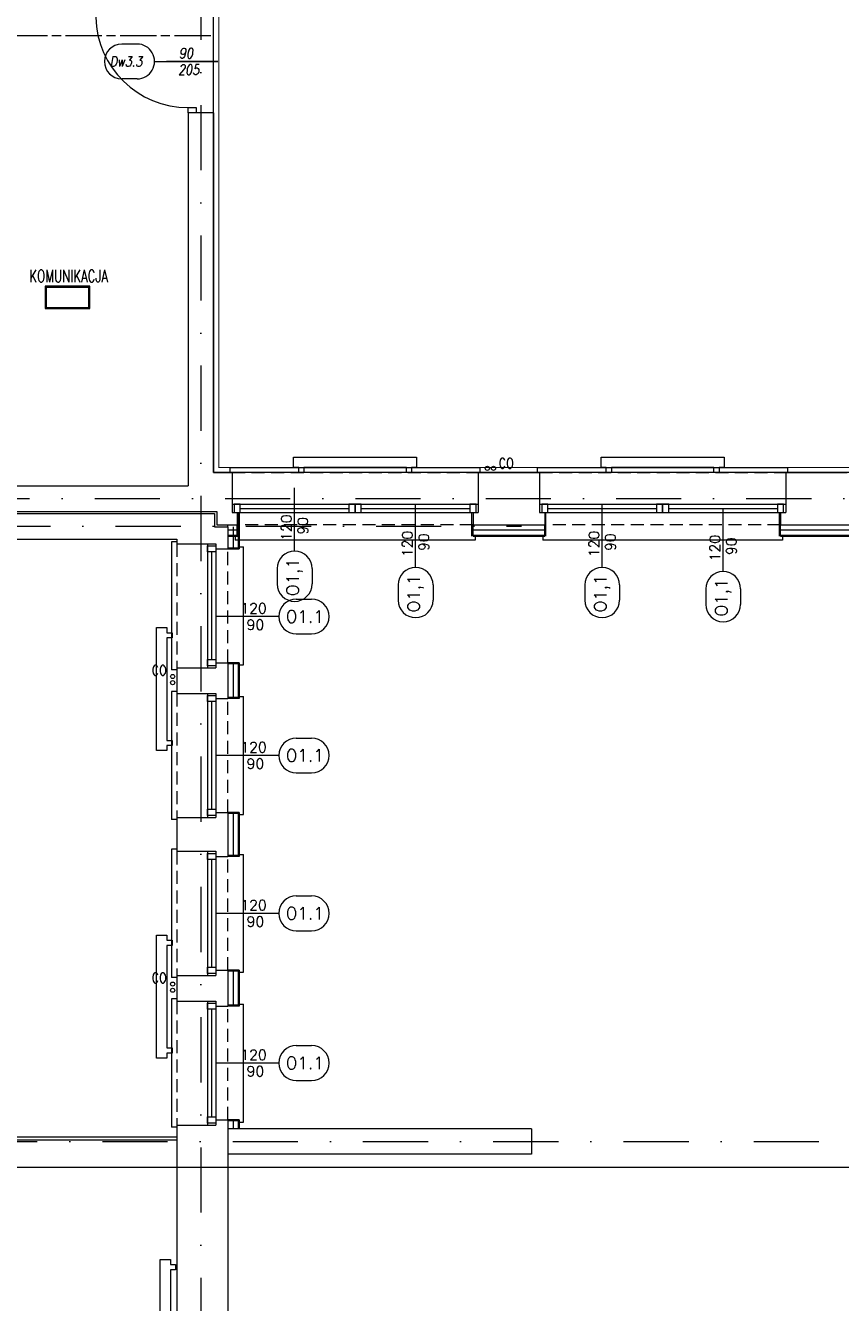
# Model space of a CAD drawing. Header units: millimetres. Extents: x -82287 to 177822, y -399756 to 0.
# Tile 184 of 228: x 53083 to 53877, y -196331 to -195086. Entities that reach past the tile are written whole.
import ezdxf
from ezdxf.enums import TextEntityAlignment as Align

# ---------------------------------------------------------------- set-up
doc = ezdxf.new("R2010")
doc.units = ezdxf.units.MM
doc.header["$MEASUREMENT"] = 0
for name, pattern in [('SUŁOSZOWA - PB 21 03$0$2_3', [1, 0.5, -0.5]), ('SUŁOSZOWA - PB 21 03$0$CHAIN', [0.3543, 0.2362, -0.0295, 0.0591, -0.0295]), ('SUŁOSZOWA - PB 21 03$0$DASHDOT', [25.4, 12.7, -6.35, 0, -6.35]), ('SUŁOSZOWA - PB 21 03$0$HIDDEN', [9.525, 6.35, -3.175])]:
    doc.linetypes.add(name, pattern=pattern)
doc.layers.get('DEFPOINTS').update_dxf_attribs({"lineweight": 50})
doc.layers.add('FL_XREF', color=252, linetype='Continuous')
for name, color, linetype, lineweight in [('SUŁOSZOWA - PB 21 03$0$!! 0_ Istn-okna', 251, 'Continuous', 0), ('SUŁOSZOWA - PB 21 03$0$!! 0_ Istn-sciany', 251, 'Continuous', 0), ('SUŁOSZOWA - PB 21 03$0$!! 0_ Istn-widok', 251, 'Continuous', 0), ('SUŁOSZOWA - PB 21 03$0$!! 0_Istn-armatura', 251, 'Continuous', 0), ('SUŁOSZOWA - PB 21 03$0$!! 0_Istn-cienka', 251, 'Continuous', 0), ('SUŁOSZOWA - PB 21 03$0$!! 0_Istn-drzwi', 251, 'Continuous', 0), ('SUŁOSZOWA - PB 21 03$0$!! 0_Istn-grzejniki', 251, 'Continuous', 0), ('SUŁOSZOWA - PB 21 03$0$!! 0_Opis_okna', 251, 'Continuous', 0), ('SUŁOSZOWA - PB 21 03$0$!! 0_Opis_pom', 251, 'Continuous', 0), ('SUŁOSZOWA - PB 21 03$0$!! 0_Osie', 251, 'SUŁOSZOWA - PB 21 03$0$DASHDOT', 0), ('SUŁOSZOWA - PB 21 03$0$!! 1  WYDZIELENIE PPOŻ', 251, 'Continuous', 0), ('SUŁOSZOWA - PB 21 03$0$!! 1_ tynk zewn  - nowy', 251, 'Continuous', 0), ('SUŁOSZOWA - PB 21 03$0$!! 1_droga ewakuacyjna', 251, 'SUŁOSZOWA - PB 21 03$0$CHAIN', 0), ('SUŁOSZOWA - PB 21 03$0$!! 1_OPIS POM NOWE', 251, 'Continuous', 0), ('SUŁOSZOWA - PB 21 03$0$!! 2_ remont Ocieplenie', 251, 'SUŁOSZOWA - PB 21 03$0$ZIGZAG', 0), ('SUŁOSZOWA - PB 21 03$0$!! 2_drzwi opis', 251, 'Continuous', 0), ('SUŁOSZOWA - PB 21 03$0$!! wentylacja', 251, 'Continuous', 0), ('SUŁOSZOWA - PB 21 03$0$0-osie-liniA', 251, 'SUŁOSZOWA - PB 21 03$0$DASHDOT', 0), ('SUŁOSZOWA - PB 21 03$0$Dimension (ISO)', 251, 'Continuous', 0)]:
    doc.layers.add(name, color=color, linetype=linetype, lineweight=lineweight)
doc.layers.add('SUŁOSZOWA - PB 21 03$0$!! 0_ramki', color=251, linetype='Continuous', lineweight=0, plot=False)
doc.styles.add('SUŁOSZOWA - PB 21 03$0$50', font='ROMANS.shx', dxfattribs={"width": 0.8, "oblique": 10, "height": 10})
doc.styles.add('SUŁOSZOWA - PB 21 03$0$ARCHETYP', font='romans.shx', dxfattribs={"height": 15})
doc.styles.add('SUŁOSZOWA - PB 21 03$0$ARIAL', font='tahoma.ttf')
doc.styles.add('SUŁOSZOWA - PB 21 03$0$Note Text (ISO)', font='tahoma.ttf')
doc.styles.add('SUŁOSZOWA - PB 21 03$0$TXT', font='simplex.shx')
doc.linetypes.add('SUŁOSZOWA - PB 21 03$0$ZIGZAG', pattern='A,0.00254,-5.08,[131,ltypeshp.shx,S=5.08,R=0,X=-5.08,Y=0],-10.16,[131,ltypeshp.shx,S=5.08,R=180,X=5.08,Y=0],-5.08', length=20.32254)
doc.dimstyles.new('SUŁOSZOWA - PB 21 03$0$Default (ISO)', dxfattribs={"dimscale": 5, "dimtxt": 5, "dimasz": 5, "dimexe": 3.175, "dimexo": 0, "dimgap": 0.762, "dimtad": 1, "dimdec": 0, "dimrnd": 1e-08, "dimzin": 0, "dimtxsty": 'SUŁOSZOWA - PB 21 03$0$Note Text (ISO)', "dimcen": 0.09, "dimdle": 10, "dimclrd": 256, "dimclre": 256, "dimclrt": 256, "dimazin": 0, "dimtfac": 0.70104, "dimtmove": 0, "dimatfit": 3, "dimfxl": 1, "dimtolj": 1, "dimtzin": 0, "dimlwd": -1, "dimlwe": -1, "dimarcsym": 0})

# ---------------------------------------------------------------- blocks, each defined once
blk = doc.blocks.new('SUŁOSZOWA - PB 21 03$0$BLOK OSI')
at = {"layer": 'SUŁOSZOWA - PB 21 03$0$0-osie-liniA', "ltscale": 5}
for points in [[(53191.2, -193626.9), (53191.2, -199860.8)], [(48639.3, -195663.1), (55424.3, -195663.1)], [(51837.1, -195690.1), (53504.1, -195690.1)], [(51570, -196290.1), (53810.6, -196290.1)]]:
    blk.add_lwpolyline(points, dxfattribs=at)
blk = doc.blocks.new('*D1518')
at = {"layer": 'DEFPOINTS', "color": 0, "transparency": 16777216}
for p in [(-690, 120), (510, 120), (510, 19)]:
    blk.add_point(p, dxfattribs=at)
at = {"layer": 'SUŁOSZOWA - PB 21 03$0$Dimension (ISO)', "transparency": 16777216}
for p, q in [((-690, 120), (-690, 3)), ((-665, 19), (485, 19)), ((510, 120), (510, 3))]:
    blk.add_line(p, q, dxfattribs=at)
for points in [[(-665, 23), (-665, 15), (-690, 19)], [(485, 23), (485, 15), (510, 19)]]:
    blk.add_solid(points, dxfattribs=at)
at = {"layer": 'SUŁOSZOWA - PB 21 03$0$Dimension (ISO)', "lineweight": 9, "transparency": 16777216, "insert": (-161, 49), "char_height": 25, "attachment_point": 1, "style": 'SUŁOSZOWA - PB 21 03$0$Note Text (ISO)'}
blk.add_mtext('\\A1;1200', dxfattribs=at)
blk = doc.blocks.new('SUŁOSZOWA - PB 21 03$0$1_ok-opis')
blk.add_line((0, 111.6), (0, 50))
for points in [[(-17, 128.6), (-17, 143.6)], [(17, 128.6), (17, 143.6)]]:
    blk.add_lwpolyline(points)
for centre, start, end in [((0, 143.6), 0, 180), ((0, 128.6), 180, 0)]:
    blk.add_arc(centre, 17, start, end)
at = {"style": 'SUŁOSZOWA - PB 21 03$0$ARCHETYP'}
for tag, height, rotation, p in [('NR', 12, 90, (0, 136.9)), ('NR', 12, 270, (0, 136.9)), ('SZEROKOŚĆ', 10, 90, (-8, 78.3)), ('WYSOKOŚĆ', 10, 270, (-8, 78.3)), ('WYSOKOŚĆ', 10, 90, (8, 78.3)), ('SZEROKOŚĆ', 10, 270, (8, 78.3))]:
    blk.add_attdef(tag, text='', height=height, rotation=rotation, dxfattribs=at).set_placement(p, align=Align.MIDDLE)
blk = doc.blocks.new('SUŁOSZOWA - PB 21 03$0$A$C11ef928a')
at = {"layer": 'SUŁOSZOWA - PB 21 03$0$Dimension (ISO)', "lineweight": 9}
dim = blk.add_linear_dim(base=(510.2, 18.8), p1=(-689.8, 120.2), p2=(510.2, 120.2), angle=180, dimstyle='SUŁOSZOWA - PB 21 03$0$Default (ISO)', override={"dimdec": 0, "dimlfac": 1, "dimtp": 0, "dimtm": 0, "dimtdec": 2, "dimtofl": 0, "dimatfit": 1}, dxfattribs=at)
dim.commit()
dim.dimension.update_dxf_attribs({"geometry": '*D1518', "text_midpoint": (-125.7, 18.8), "dimtype": 128})
blk = doc.blocks.new('SUŁOSZOWA - PB 21 03')
at = {"layer": 'SUŁOSZOWA - PB 21 03$0$!! 0_ Istn-okna'}
for points in [[(53221.71142, -195605.5883), (53461.71142, -195605.5883)], [(53521.71142, -195605.5883), (53761.71142, -195605.5883)], [(53221.71142, -195613.5883), (53461.71142, -195613.5883)], [(53229.71142, -195609.5883), (53335.71142, -195609.5883)], [(53347.71142, -195609.5883), (53453.71142, -195609.5883)], [(53521.71142, -195613.5883), (53761.71142, -195613.5883)], [(53529.71142, -195609.5883), (53635.71142, -195609.5883)], [(53647.71142, -195609.5883), (53753.71142, -195609.5883)], [(53197.71142, -195644.0883), (53197.71142, -195765.0883)], [(53201.71142, -195652.0883), (53201.71142, -195757.0883)], [(53205.71142, -195644.0883), (53205.71142, -195765.0883)], [(53197.71142, -195790.0883), (53197.71142, -195911.0883)], [(53205.71142, -195790.0883), (53205.71142, -195911.0883)], [(53201.71142, -195798.0883), (53201.71142, -195903.0883)], [(53197.71142, -195944.0883), (53197.71142, -196065.0883)], [(53201.71142, -195952.0883), (53201.71142, -196057.0883)], [(53205.71142, -195944.0883), (53205.71142, -196065.0883)], [(53197.71142, -196090.0883), (53197.71142, -196211.0883)], [(53205.71142, -196090.0883), (53205.71142, -196211.0883)], [(53201.71142, -196098.0883), (53201.71142, -196203.0883)]]:
    blk.add_lwpolyline(points, dxfattribs=at)
for points in [[(53223.71142, -195613.5883), (53229.71142, -195613.5883), (53229.71142, -195605.5883), (53223.71142, -195605.5883)], [(53335.71142, -195613.5883), (53341.71142, -195613.5883), (53341.71142, -195605.5883), (53335.71142, -195605.5883)], [(53341.71142, -195613.5883), (53347.71142, -195613.5883), (53347.71142, -195605.5883), (53341.71142, -195605.5883)], [(53453.71142, -195613.5883), (53459.71142, -195613.5883), (53459.71142, -195605.5883), (53453.71142, -195605.5883)], [(53523.71142, -195613.5883), (53529.71142, -195613.5883), (53529.71142, -195605.5883), (53523.71142, -195605.5883)], [(53635.71142, -195613.5883), (53641.71142, -195613.5883), (53641.71142, -195605.5883), (53635.71142, -195605.5883)], [(53641.71142, -195613.5883), (53647.71142, -195613.5883), (53647.71142, -195605.5883), (53641.71142, -195605.5883)], [(53753.71142, -195613.5883), (53759.71142, -195613.5883), (53759.71142, -195605.5883), (53753.71142, -195605.5883)], [(53205.71142, -195646.0883), (53205.71142, -195652.0883), (53197.71142, -195652.0883), (53197.71142, -195646.0883)], [(53205.71142, -195757.0883), (53205.71142, -195763.0883), (53197.71142, -195763.0883), (53197.71142, -195757.0883)], [(53205.71142, -195792.0883), (53205.71142, -195798.0883), (53197.71142, -195798.0883), (53197.71142, -195792.0883)], [(53205.71142, -195903.0883), (53205.71142, -195909.0883), (53197.71142, -195909.0883), (53197.71142, -195903.0883)], [(53205.71142, -195946.0883), (53205.71142, -195952.0883), (53197.71142, -195952.0883), (53197.71142, -195946.0883)], [(53205.71142, -196057.0883), (53205.71142, -196063.0883), (53197.71142, -196063.0883), (53197.71142, -196057.0883)], [(53205.71142, -196092.0883), (53205.71142, -196098.0883), (53197.71142, -196098.0883), (53197.71142, -196092.0883)], [(53205.71142, -196203.0883), (53205.71142, -196209.0883), (53197.71142, -196209.0883), (53197.71142, -196203.0883)]]:
    blk.add_lwpolyline(points, close=True, dxfattribs=at)
at = {"layer": 'SUŁOSZOWA - PB 21 03$0$!! 0_ Istn-sciany'}
for points in [[(53203.71142, -195223.71718), (53178.71142, -195223.71718)], [(53178.71142, -195223.71718), (53178.71142, -195587.5883)], [(53203.71142, -195223.71718), (53203.71142, -195574.5883)], [(53203.71142, -195574.5883), (53221.71142, -195574.5883)], [(53221.71142, -195574.5883), (53221.71142, -195613.5883)], [(53461.71142, -195574.5883), (53521.71142, -195574.5883)], [(53461.71142, -195574.5883), (53461.71142, -195613.5883)], [(53521.71142, -195574.5883), (53521.71142, -195613.5883)], [(53761.71142, -195574.5883), (53821.71142, -195574.5883)], [(53761.71142, -195574.5883), (53761.71142, -195613.5883)], [(52872.71142, -195587.5883), (53178.71142, -195587.5883)], [(53221.71142, -195613.5883), (53226.71142, -195613.5883)], [(53226.71142, -195613.5883), (53226.71142, -195625.5883)], [(53456.71142, -195613.5883), (53461.71142, -195613.5883)], [(53456.71142, -195613.5883), (53456.71142, -195625.5883)], [(53521.71142, -195613.5883), (53526.71142, -195613.5883)], [(53526.71142, -195613.5883), (53526.71142, -195625.5883)], [(53756.71142, -195613.5883), (53761.71142, -195613.5883)], [(53756.71142, -195613.5883), (53756.71142, -195625.5883)], [(53217.71142, -195625.5883), (53226.71142, -195625.5883)], [(53217.71142, -195627.5883), (53217.71142, -195649.0883)], [(53456.71142, -195625.5883), (53526.71142, -195625.5883)], [(53756.71142, -195625.5883), (53826.71142, -195625.5883)], [(52872.71142, -195639.5883), (53167.71142, -195639.5883)], [(53167.71142, -195639.5883), (53167.71142, -195644.0883)], [(53167.71142, -195644.0883), (53205.71142, -195644.0883)], [(53205.71142, -195644.0883), (53205.71142, -195649.0883)], [(53205.71142, -195649.0883), (53217.71142, -195649.0883)], [(53167.71142, -195765.0883), (53167.71142, -195790.0883)], [(53167.71142, -195765.0883), (53205.71142, -195765.0883)], [(53205.71142, -195760.0883), (53205.71142, -195765.0883)], [(53205.71142, -195760.0883), (53217.71142, -195760.0883)], [(53217.71142, -195760.0883), (53217.71142, -195795.0883)], [(53167.71142, -195790.0883), (53205.71142, -195790.0883)], [(53205.71142, -195790.0883), (53205.71142, -195795.0883)], [(53205.71142, -195795.0883), (53217.71142, -195795.0883)], [(53167.71142, -195911.0883), (53167.71142, -195944.0883)], [(53167.71142, -195911.0883), (53205.71142, -195911.0883)], [(53205.71142, -195906.0883), (53205.71142, -195911.0883)], [(53205.71142, -195906.0883), (53217.71142, -195906.0883)], [(53217.71142, -195906.0883), (53217.71142, -195949.0883)], [(53167.71142, -195944.0883), (53205.71142, -195944.0883)], [(53205.71142, -195944.0883), (53205.71142, -195949.0883)], [(53205.71142, -195949.0883), (53217.71142, -195949.0883)], [(53167.71142, -196065.0883), (53167.71142, -196090.0883)], [(53167.71142, -196065.0883), (53205.71142, -196065.0883)], [(53205.71142, -196060.0883), (53205.71142, -196065.0883)], [(53205.71142, -196060.0883), (53217.71142, -196060.0883)], [(53217.71142, -196060.0883), (53217.71142, -196095.0883)], [(53167.71142, -196090.0883), (53205.71142, -196090.0883)], [(53205.71142, -196090.0883), (53205.71142, -196095.0883)], [(53205.71142, -196095.0883), (53217.71142, -196095.0883)], [(53167.71142, -196211.0883), (53167.71142, -196814.5883)], [(53167.71142, -196211.0883), (53205.71142, -196211.0883)], [(53205.71142, -196206.0883), (53205.71142, -196211.0883)], [(53205.71142, -196206.0883), (53217.71142, -196206.0883)], [(53217.71142, -196206.0883), (53217.71142, -196214.5883)], [(53513.71142, -196214.5883), (53217.71142, -196214.5883)], [(53513.71142, -196214.5883), (53513.71142, -196239.5883)], [(53217.71142, -196239.5883), (53217.71142, -196514.5883)], [(53513.71142, -196239.5883), (53217.71142, -196239.5883)]]:
    blk.add_lwpolyline(points, dxfattribs=at)
at = {"layer": 'SUŁOSZOWA - PB 21 03$0$!! 0_ Istn-widok'}
for points in [[(53219.71142, -195569.5883), (53463.71142, -195569.5883)], [(53219.71142, -195574.5883), (53219.71142, -195569.5883)], [(53463.71142, -195574.5883), (53463.71142, -195569.5883)], [(53519.71142, -195569.5883), (53763.71142, -195569.5883)], [(53519.71142, -195574.5883), (53519.71142, -195569.5883)], [(53763.71142, -195574.5883), (53763.71142, -195569.5883)], [(52872.71142, -195612.5883), (53178.71142, -195612.5883)], [(52872.71142, -195614.5883), (53179.71142, -195614.5883)], [(53178.71142, -195612.5883), (53206.71142, -195612.5883)], [(53179.71142, -195614.5883), (53204.71142, -195614.5883)], [(53204.71142, -195614.5883), (53204.71142, -195627.5883)], [(53206.71142, -195612.5883), (53206.71142, -195625.5883)], [(53204.71142, -195627.5883), (53217.71142, -195627.5883)], [(53206.71142, -195625.5883), (53217.71142, -195625.5883)], [(53217.71142, -195627.5883), (53217.71142, -195625.5883)], [(53162.71142, -195642.0883), (53162.71142, -195767.0883)], [(53167.71142, -195642.0883), (53162.71142, -195642.0883)], [(53224.71142, -195635.5883), (53224.71142, -195640.5883)], [(53458.71142, -195640.5883), (53224.71142, -195640.5883)], [(53458.71142, -195635.5883), (53458.71142, -195640.5883)], [(53524.71142, -195635.5883), (53524.71142, -195640.5883)], [(53758.71142, -195640.5883), (53524.71142, -195640.5883)], [(53758.71142, -195635.5883), (53758.71142, -195640.5883)], [(53227.71142, -195647.0883), (53232.71142, -195647.0883)], [(53232.71142, -195762.0883), (53232.71142, -195647.0883)], [(53167.71142, -195767.0883), (53162.71142, -195767.0883)], [(53227.71142, -195762.0883), (53232.71142, -195762.0883)], [(53162.71142, -195788.0883), (53162.71142, -195913.0883)], [(53167.71142, -195788.0883), (53162.71142, -195788.0883)], [(53227.71142, -195793.0883), (53232.71142, -195793.0883)], [(53232.71142, -195908.0883), (53232.71142, -195793.0883)], [(53167.71142, -195913.0883), (53162.71142, -195913.0883)], [(53227.71142, -195908.0883), (53232.71142, -195908.0883)], [(53162.71142, -195942.0883), (53162.71142, -196067.0883)], [(53167.71142, -195942.0883), (53162.71142, -195942.0883)], [(53227.71142, -195947.0883), (53232.71142, -195947.0883)], [(53232.71142, -196062.0883), (53232.71142, -195947.0883)], [(53227.71142, -196062.0883), (53232.71142, -196062.0883)], [(53167.71142, -196067.0883), (53162.71142, -196067.0883)], [(53162.71142, -196088.0883), (53162.71142, -196213.0883)], [(53167.71142, -196088.0883), (53162.71142, -196088.0883)], [(53227.71142, -196093.0883), (53232.71142, -196093.0883)], [(53232.71142, -196208.0883), (53232.71142, -196093.0883)], [(53167.71142, -196213.0883), (53162.71142, -196213.0883)], [(53217.71142, -196214.5883), (53217.71142, -196239.5883)], [(53227.71142, -196208.0883), (53232.71142, -196208.0883)], [(52887.71142, -196222.5883), (53167.71142, -196222.5883)], [(52890.71142, -196225.5883), (53167.71142, -196225.5883)]]:
    blk.add_lwpolyline(points, dxfattribs=at)
at = {"layer": 'SUŁOSZOWA - PB 21 03$0$!! 0_Istn-armatura'}
for centre in [(53470.71142, -195570.5883), (53476.71142, -195570.5883), (53163.71142, -195773.5883), (53163.71142, -195779.5883), (53163.71142, -196073.5883), (53163.71142, -196079.5883)]:
    blk.add_circle(centre, 2, dxfattribs=at)
at = {"layer": 'SUŁOSZOWA - PB 21 03$0$!! 0_Istn-cienka', "linetype": 'SUŁOSZOWA - PB 21 03$0$HIDDEN', "ltscale": 2}
for points in [[(53221.71142, -195574.5883), (53461.71142, -195574.5883)], [(53521.71142, -195574.5883), (53761.71142, -195574.5883)], [(53456.71142, -195625.5883), (53226.71142, -195625.5883)], [(53756.71142, -195625.5883), (53526.71142, -195625.5883)], [(53167.71142, -195644.0883), (53167.71142, -195765.0883)], [(53217.71142, -195760.0883), (53217.71142, -195649.0883)], [(53167.71142, -195790.0883), (53167.71142, -195911.0883)], [(53217.71142, -195906.0883), (53217.71142, -195795.0883)], [(53167.71142, -195944.0883), (53167.71142, -196065.0883)], [(53217.71142, -196060.0883), (53217.71142, -195949.0883)], [(53167.71142, -196090.0883), (53167.71142, -196211.0883)], [(53217.71142, -196206.0883), (53217.71142, -196095.0883)]]:
    blk.add_lwpolyline(points, dxfattribs=at)
at = {"layer": 'SUŁOSZOWA - PB 21 03$0$!! 0_Istn-drzwi'}
blk.add_lwpolyline([(53207.71142, -195173.71718), (53157.71142, -195173.71718)], dxfattribs=at)
blk.add_lwpolyline([(53186.71142, -195218.71718), (53186.71142, -195223.71718), (53178.71142, -195223.71718), (53178.71142, -195218.71718)], close=True, dxfattribs=at)
blk.add_arc((53178.71142, -195128.71718), 90, 92.54731818, 269.99999996, dxfattribs=at)
at = {"layer": 'SUŁOSZOWA - PB 21 03$0$!! 0_Istn-grzejniki'}
for points in [[(53286.71142, -195574.5883), (53286.71142, -195569.5883), (53281.71142, -195569.5883), (53281.71142, -195559.5883), (53401.71142, -195559.5883), (53401.71142, -195569.5883), (53396.71142, -195569.5883), (53396.71142, -195574.5883), (53391.71142, -195574.5883), (53391.71142, -195569.5883), (53291.71142, -195569.5883), (53291.71142, -195574.5883)], [(53586.71142, -195574.5883), (53586.71142, -195569.5883), (53581.71142, -195569.5883), (53581.71142, -195559.5883), (53701.71142, -195559.5883), (53701.71142, -195569.5883), (53696.71142, -195569.5883), (53696.71142, -195574.5883), (53691.71142, -195574.5883), (53691.71142, -195569.5883), (53591.71142, -195569.5883), (53591.71142, -195574.5883)], [(53163.12978, -195840.86545), (53158.12978, -195840.86545), (53158.12978, -195845.86545), (53148.12978, -195845.86545), (53148.12978, -195725.86545), (53158.12978, -195725.86545), (53158.12978, -195730.86545), (53163.12978, -195730.86545), (53163.12978, -195735.86545), (53158.12978, -195735.86545), (53158.12978, -195835.86545), (53163.12978, -195835.86545)], [(53163.12978, -196140.86545), (53158.12978, -196140.86545), (53158.12978, -196145.86545), (53148.12978, -196145.86545), (53148.12978, -196025.86545), (53158.12978, -196025.86545), (53158.12978, -196030.86545), (53163.12978, -196030.86545), (53163.12978, -196035.86545), (53158.12978, -196035.86545), (53158.12978, -196135.86545), (53163.12978, -196135.86545)], [(53166.64018, -196457.20114), (53161.64018, -196457.20114), (53161.64018, -196462.20114), (53151.64018, -196462.20114), (53151.64018, -196342.20114), (53161.64018, -196342.20114), (53161.64018, -196347.20114), (53166.64018, -196347.20114), (53166.64018, -196352.20114), (53161.64018, -196352.20114), (53161.64018, -196452.20114), (53166.64018, -196452.20114)]]:
    blk.add_lwpolyline(points, close=True, dxfattribs=at)
at = {"layer": 'SUŁOSZOWA - PB 21 03$0$!! 0_Opis_pom', "ltscale": 0.7}
for points in [[(53039.41304, -195414.73659), (53082.93304, -195414.73659), (53082.93304, -195392.97659), (53039.41304, -195392.97659)], [(53040.50104, -195413.64859), (53081.84504, -195413.64859), (53081.84504, -195394.06459), (53040.50104, -195394.06459)]]:
    blk.add_lwpolyline(points, close=True, dxfattribs=at)
at = {"layer": 'SUŁOSZOWA - PB 21 03$0$!! 0_ramki'}
blk.add_lwpolyline([(52465.42916, -193282.57641), (56665.42916, -193282.57641), (56665.42916, -196252.57641), (52465.42916, -196252.57641)], close=True, dxfattribs=at)
at = {"layer": 'SUŁOSZOWA - PB 21 03$0$!! 1  WYDZIELENIE PPOŻ', "color": 20, "linetype": 'SUŁOSZOWA - PB 21 03$0$2_3', "ltscale": 10, "true_color": 0xf65c09, "const_width": 1}
blk.add_lwpolyline([(53208.71142, -195569.5883), (53208.71142, -194956.5883), (54755.5485, -194956.5883), (54755.86901, -194356.5883), (54961.71142, -194356.5883), (54961.71142, -195569.5883)], close=True, dxfattribs=at)
at = {"layer": 'SUŁOSZOWA - PB 21 03$0$!! 1_ tynk zewn  - nowy'}
for points in [[(53227.71142, -195613.5883), (53227.71142, -195649.0883)], [(53227.71142, -195636.5883), (53227.71142, -195613.5883)], [(53228.71142, -195613.5883), (53228.71142, -195649.0883)], [(53455.71142, -195636.5883), (53455.71142, -195613.5883)], [(53527.71142, -195636.5883), (53527.71142, -195613.5883)], [(53755.71142, -195636.5883), (53755.71142, -195613.5883)], [(53226.71142, -195636.5883), (53226.71142, -195625.5883)], [(53456.71142, -195636.5883), (53456.71142, -195625.5883)], [(53526.71142, -195636.5883), (53526.71142, -195625.5883)], [(53756.71142, -195636.5883), (53756.71142, -195625.5883)], [(53217.71142, -195635.5883), (53228.71142, -195635.5883)], [(53217.71142, -195636.5883), (53228.71142, -195636.5883)], [(53456.71142, -195635.5883), (53526.71142, -195635.5883)], [(53456.71142, -195636.5883), (53526.71142, -195636.5883)], [(53756.71142, -195635.5883), (53826.71142, -195635.5883)], [(53756.71142, -195636.5883), (53826.71142, -195636.5883)], [(53217.71142, -195648.0883), (53228.71142, -195648.0883)], [(53217.71142, -195649.0883), (53228.71142, -195649.0883)], [(53228.71142, -195760.0883), (53217.71142, -195760.0883)], [(53228.71142, -195761.0883), (53217.71142, -195761.0883)], [(53227.71142, -195760.0883), (53227.71142, -195795.0883)], [(53228.71142, -195760.0883), (53228.71142, -195795.0883)], [(53228.71142, -195794.0883), (53217.71142, -195794.0883)], [(53228.71142, -195795.0883), (53217.71142, -195795.0883)], [(53228.71142, -195906.0883), (53217.71142, -195906.0883)], [(53228.71142, -195907.0883), (53217.71142, -195907.0883)], [(53227.71142, -195906.0883), (53227.71142, -195949.0883)], [(53228.71142, -195906.0883), (53228.71142, -195949.0883)], [(53228.71142, -195948.0883), (53217.71142, -195948.0883)], [(53228.71142, -195949.0883), (53217.71142, -195949.0883)], [(53228.71142, -196060.0883), (53217.71142, -196060.0883)], [(53228.71142, -196061.0883), (53217.71142, -196061.0883)], [(53227.71142, -196060.0883), (53227.71142, -196095.0883)], [(53228.71142, -196060.0883), (53228.71142, -196095.0883)], [(53228.71142, -196094.0883), (53217.71142, -196094.0883)], [(53228.71142, -196095.0883), (53217.71142, -196095.0883)], [(53228.71142, -196206.0883), (53217.71142, -196206.0883)], [(53228.71142, -196207.0883), (53217.71142, -196207.0883)], [(53227.71142, -196206.0883), (53227.71142, -196214.5883)], [(53228.71142, -196206.0883), (53228.71142, -196214.5883)]]:
    blk.add_lwpolyline(points, dxfattribs=at)
at = {"layer": 'SUŁOSZOWA - PB 21 03$0$!! 1_droga ewakuacyjna', "ltscale": 150}
blk.add_lwpolyline([(53200.99707, -195148.61892), (52556.99707, -195148.61892)], dxfattribs=at)
at = {"layer": 'SUŁOSZOWA - PB 21 03$0$!! 2_ remont Ocieplenie', "linetype": 'SUŁOSZOWA - PB 21 03$0$ZIGZAG', "ltscale": 0.75}
for points in [[(53217.71142, -195630.5883), (53228.71142, -195630.5883)], [(53222.71142, -195627.5883), (53222.71142, -195649.0883)], [(53456.71142, -195630.5883), (53526.71142, -195630.5883)], [(53756.71142, -195630.5883), (53826.71142, -195630.5883)], [(53222.71142, -195760.0883), (53222.71142, -195795.0883)], [(53222.71142, -195906.0883), (53222.71142, -195949.0883)], [(53222.71142, -196060.0883), (53222.71142, -196095.0883)], [(53222.71142, -196206.0883), (53222.71142, -196214.5883)]]:
    blk.add_lwpolyline(points, dxfattribs=at)
at = {"layer": 'SUŁOSZOWA - PB 21 03$0$!! wentylacja'}
blk.add_lwpolyline([(53203.71142, -194951.5883), (54966.71142, -194951.5883), (54966.71142, -195574.5883), (53203.71142, -195574.5883)], close=True, dxfattribs=at)
at = {"xscale": -0.1, "yscale": 0.1, "zscale": 0.1, "rotation": 90}
blk.add_blockref('SUŁOSZOWA - PB 21 03$0$A$C11ef928a', (82225.12684, -195364.3052), dxfattribs=at)
at = {"layer": 'SUŁOSZOWA - PB 21 03$0$!! 0_Opis_okna'}
ref = blk.add_blockref('SUŁOSZOWA - PB 21 03$0$1_ok-opis', (53282.71142, -195539.68761), dxfattribs=dict(at, rotation=180))
ref.add_attrib('SZEROKOŚĆ', '120', dxfattribs={"layer": '0', "height": 10, "rotation": 90, "style": 'SUŁOSZOWA - PB 21 03$0$ARCHETYP'}).set_placement((53274.71142, -195628.40802), align=Align.MIDDLE)
ref.add_attrib('WYSOKOŚĆ', '90', dxfattribs={"layer": '0', "height": 10, "rotation": 90, "style": 'SUŁOSZOWA - PB 21 03$0$ARCHETYP'}).set_placement((53290.71142, -195626.63456), align=Align.MIDDLE)
ref.add_attrib('NR', 'O1,1', dxfattribs={"layer": '0', "height": 12, "rotation": 90, "style": 'SUŁOSZOWA - PB 21 03$0$ARCHETYP'}).set_placement((53282.71142, -195676.58906), align=Align.MIDDLE)
ref = blk.add_blockref('SUŁOSZOWA - PB 21 03$0$1_ok-opis', (53400.71142, -195555.5883), dxfattribs=dict(at, rotation=180))
ref.add_attrib('SZEROKOŚĆ', '120', dxfattribs={"layer": '0', "height": 10, "rotation": 90, "style": 'SUŁOSZOWA - PB 21 03$0$ARCHETYP'}).set_placement((53392.71142, -195644.30871), align=Align.MIDDLE)
ref.add_attrib('WYSOKOŚĆ', '90', dxfattribs={"layer": '0', "height": 10, "rotation": 90, "style": 'SUŁOSZOWA - PB 21 03$0$ARCHETYP'}).set_placement((53408.71142, -195642.53526), align=Align.MIDDLE)
ref.add_attrib('NR', 'O1,1', dxfattribs={"layer": '0', "height": 12, "rotation": 90, "style": 'SUŁOSZOWA - PB 21 03$0$ARCHETYP'}).set_placement((53400.71142, -195692.48975), align=Align.MIDDLE)
ref = blk.add_blockref('SUŁOSZOWA - PB 21 03$0$1_ok-opis', (53582.71142, -195555.5883), dxfattribs=dict(at, rotation=180))
ref.add_attrib('SZEROKOŚĆ', '120', dxfattribs={"layer": '0', "height": 10, "rotation": 90, "style": 'SUŁOSZOWA - PB 21 03$0$ARCHETYP'}).set_placement((53574.71142, -195644.30871), align=Align.MIDDLE)
ref.add_attrib('WYSOKOŚĆ', '90', dxfattribs={"layer": '0', "height": 10, "rotation": 90, "style": 'SUŁOSZOWA - PB 21 03$0$ARCHETYP'}).set_placement((53590.71142, -195642.53526), align=Align.MIDDLE)
ref.add_attrib('NR', 'O1,1', dxfattribs={"layer": '0', "height": 12, "rotation": 90, "style": 'SUŁOSZOWA - PB 21 03$0$ARCHETYP'}).set_placement((53582.71142, -195692.48975), align=Align.MIDDLE)
ref = blk.add_blockref('SUŁOSZOWA - PB 21 03$0$1_ok-opis', (53700.71142, -195559.5883), dxfattribs=dict(at, rotation=180))
ref.add_attrib('SZEROKOŚĆ', '120', dxfattribs={"layer": '0', "height": 10, "rotation": 90, "style": 'SUŁOSZOWA - PB 21 03$0$ARCHETYP'}).set_placement((53692.71142, -195648.30871), align=Align.MIDDLE)
ref.add_attrib('WYSOKOŚĆ', '90', dxfattribs={"layer": '0', "height": 10, "rotation": 90, "style": 'SUŁOSZOWA - PB 21 03$0$ARCHETYP'}).set_placement((53708.71142, -195646.53526), align=Align.MIDDLE)
ref.add_attrib('NR', 'O1,1', dxfattribs={"layer": '0', "height": 12, "rotation": 90, "style": 'SUŁOSZOWA - PB 21 03$0$ARCHETYP'}).set_placement((53700.71142, -195696.48975), align=Align.MIDDLE)
ref = blk.add_blockref('SUŁOSZOWA - PB 21 03$0$1_ok-opis', (53155.71142, -195715.07089), dxfattribs=dict(at, rotation=270))
ref.add_attrib('WYSOKOŚĆ', '90', dxfattribs={"layer": '0', "height": 10, "style": 'SUŁOSZOWA - PB 21 03$0$ARCHETYP'}).set_placement((53244.43183, -195723.07089), align=Align.MIDDLE)
ref.add_attrib('SZEROKOŚĆ', '120', dxfattribs={"layer": '0', "height": 10, "style": 'SUŁOSZOWA - PB 21 03$0$ARCHETYP'}).set_placement((53242.65838, -195707.07089), align=Align.MIDDLE)
ref.add_attrib('NR', 'O1.1', dxfattribs={"layer": '0', "height": 12, "style": 'SUŁOSZOWA - PB 21 03$0$ARCHETYP'}).set_placement((53292.61287, -195715.07089), align=Align.MIDDLE)
ref = blk.add_blockref('SUŁOSZOWA - PB 21 03$0$1_ok-opis', (53155.71142, -195850.5883), dxfattribs=dict(at, rotation=270))
ref.add_attrib('WYSOKOŚĆ', '90', dxfattribs={"layer": '0', "height": 10, "style": 'SUŁOSZOWA - PB 21 03$0$ARCHETYP'}).set_placement((53244.43183, -195858.5883), align=Align.MIDDLE)
ref.add_attrib('SZEROKOŚĆ', '120', dxfattribs={"layer": '0', "height": 10, "style": 'SUŁOSZOWA - PB 21 03$0$ARCHETYP'}).set_placement((53242.65838, -195842.5883), align=Align.MIDDLE)
ref.add_attrib('NR', 'O1.1', dxfattribs={"layer": '0', "height": 12, "style": 'SUŁOSZOWA - PB 21 03$0$ARCHETYP'}).set_placement((53292.61287, -195850.5883), align=Align.MIDDLE)
ref = blk.add_blockref('SUŁOSZOWA - PB 21 03$0$1_ok-opis', (53155.71142, -196004.5883), dxfattribs=dict(at, rotation=270))
ref.add_attrib('WYSOKOŚĆ', '90', dxfattribs={"layer": '0', "height": 10, "style": 'SUŁOSZOWA - PB 21 03$0$ARCHETYP'}).set_placement((53244.43183, -196012.5883), align=Align.MIDDLE)
ref.add_attrib('SZEROKOŚĆ', '120', dxfattribs={"layer": '0', "height": 10, "style": 'SUŁOSZOWA - PB 21 03$0$ARCHETYP'}).set_placement((53242.65838, -195996.5883), align=Align.MIDDLE)
ref.add_attrib('NR', 'O1.1', dxfattribs={"layer": '0', "height": 12, "style": 'SUŁOSZOWA - PB 21 03$0$ARCHETYP'}).set_placement((53292.61287, -196004.5883), align=Align.MIDDLE)
ref = blk.add_blockref('SUŁOSZOWA - PB 21 03$0$1_ok-opis', (53155.71142, -196150.5883), dxfattribs=dict(at, rotation=270))
ref.add_attrib('WYSOKOŚĆ', '90', dxfattribs={"layer": '0', "height": 10, "style": 'SUŁOSZOWA - PB 21 03$0$ARCHETYP'}).set_placement((53244.43183, -196158.5883), align=Align.MIDDLE)
ref.add_attrib('SZEROKOŚĆ', '120', dxfattribs={"layer": '0', "height": 10, "style": 'SUŁOSZOWA - PB 21 03$0$ARCHETYP'}).set_placement((53242.65838, -196142.5883), align=Align.MIDDLE)
ref.add_attrib('NR', 'O1.1', dxfattribs={"layer": '0', "height": 12, "style": 'SUŁOSZOWA - PB 21 03$0$ARCHETYP'}).set_placement((53292.61287, -196150.5883), align=Align.MIDDLE)
at = {"layer": 'SUŁOSZOWA - PB 21 03$0$!! 0_Osie'}
blk.add_blockref('SUŁOSZOWA - PB 21 03$0$BLOK OSI', (0, 63), dxfattribs=at)
at = {"layer": 'SUŁOSZOWA - PB 21 03$0$!! 2_drzwi opis'}
ref = blk.add_blockref('SUŁOSZOWA - PB 21 03$0$1_ok-opis', (53257.71192, -195173.71717), dxfattribs=dict(at, rotation=90.00000361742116))
ref.add_attrib('WYSOKOŚĆ', '90 ', dxfattribs={"layer": '0', "height": 10, "rotation": 0.00000362, "style": 'SUŁOSZOWA - PB 21 03$0$50', "oblique": 10, "width": 0.8}).set_placement((53179.42107, -195165.71718), align=Align.MIDDLE)
ref.add_attrib('SZEROKOŚĆ', '205', dxfattribs={"layer": '0', "height": 10, "rotation": 0.00000362, "style": 'SUŁOSZOWA - PB 21 03$0$50', "oblique": 10, "width": 0.8}).set_placement((53179.42107, -195181.71718), align=Align.MIDDLE)
ref.add_attrib('NR', 'Dw3.3', dxfattribs={"layer": '0', "height": 10, "rotation": 0.00000362, "style": 'SUŁOSZOWA - PB 21 03$0$50', "oblique": 10, "width": 0.8}).set_placement((53118.23498, -195173.71718), align=Align.MIDDLE)
at = {"layer": 'SUŁOSZOWA - PB 21 03$0$!! 0_Istn-armatura', "style": 'SUŁOSZOWA - PB 21 03$0$ARCHETYP', "width": 0.8}
for rotation, p in [(0.00000004, (53481.73384, -195570.55877)), (359.99999996, (53143.23058, -195772.55816)), (359.99999996, (53143.23058, -196072.55816))]:
    blk.add_text('CO', height=10, rotation=rotation, dxfattribs=at).set_placement(p)
at = {"layer": 'SUŁOSZOWA - PB 21 03$0$!! 0_Opis_pom', "ltscale": 0.7, "style": 'SUŁOSZOWA - PB 21 03$0$TXT', "width": 0.7}
blk.add_text('KOMUNIKACJA', height=12, dxfattribs=at).set_placement((53062.28817, -195388.93028), align=Align.CENTER)
at = {"layer": 'SUŁOSZOWA - PB 21 03$0$!! 0_Opis_pom', "ltscale": 0.7, "style": 'SUŁOSZOWA - PB 21 03$0$ARIAL'}
for tag, p in [('B0,19', (52679.2094, -194257.55204)), ('B2,14', (73874.0461, -194402.0887)), ('B2,12', (73342.49259, -194413.89249)), ('B1,21', (60405.50261, -194427.18207)), ('B2,11', (73069.01144, -194438.89383)), ('A1,16', (59129.54925, -194448.08429)), ('B1/17', (59524.53699, -194450.37428)), ('B1,19', (59914.81903, -194448.15658)), ('1,23', (61575.22173, -194450.37428)), ('B2,16', (75195.07765, -194441.83446)), ('B0,15', (51514.15008, -194461.8073)), ('A1,1', (58808.06672, -194460.94161)), ('1,22', (60947.33929, -194456.1144)), ('B2,19.1', (76701.67035, -194466.03695)), ('B3,7', (87459.81312, -194465.07097)), ('B3,3', (88235.73906, -194465.79732)), ('B0,18', (52071.43815, -194478.40179)), ('B1,18', (59715.51745, -194473.87108)), ('B2,17', (75506.7465, -194471.3759)), ('B3,8', (90006.66539, -194478.47972)), ('B1,20', (60198.53687, -194490.17374)), ('B2,10', (72728.63362, -194489.37283)), ('B2,15', (74566.38885, -194487.81114)), ('B3,6', (86826.65132, -194483.15512)), ('B2,13', (73649.91716, -194500.01242)), ('A0,6', (49094.40602, -194505.72387)), ('A1,6', (58565.96262, -194514.50753)), ('B1,1', (61908.24378, -194515.48656)), ('A2,5', (72452.45009, -194505.90583)), ('A0,4', (49692.81919, -194517.93289)), ('A0,3', (49906.53818, -194524.03766)), ('B0,20', (53125.45224, -194527.8835)), ('B0,22', (54187.56644, -194519.04308)), ('A0,5', (49399.71914, -194533.19455)), ('B0,21', (53847.26622, -194535.08002)), ('B1,3', (62229.35503, -194604.49851)), ('B2,18', (75922.43604, -194612.23635)), ('B2,19', (77152.69039, -194617.53776)), ('A3,4', (85509.27934, -194642.47136)), ('B0,24B', (54824.42896, -194684.26784)), ('B1,4', (63476.45184, -194691.11207)), ('B0,13', (50367.63944, -194706.5583)), ('B0,16', (51457.40872, -194704.43091)), ('B0,17', (51897.58569, -194706.77195)), ('A2,4', (71695.75649, -194707.44268)), ('A1,5', (58149.22649, -194724.80163)), ('A2.1', (72371.45884, -194731.56251)), ('B0,23', (54542.05776, -194742.93939)), ('A1,2', (58744.42262, -194746.622)), ('B1,2D', (60756.29674, -194750.92727)), ('B0,14', (50962.60809, -194789.06568)), ('A1,15', (59129.54925, -194780.73348)), ('A3.1', (86079.08704, -194786.62422)), ('B1,4', (63483.03852, -194791.04365)), ('A0,2', (49295.91259, -194810.95246)), ('B2.7', (74548.27897, -194836.12781)), ('B3,2', (89035.72921, -194837.99287)), ('B0,7', (52851.95551, -194845.56115)), ('B1,2B', (62374.83512, -194841.86715)), ('B1,2A', (61803.35407, -194869.27513)), ('B0,8', (51561.38742, -194890.27848)), ('A1,3', (58810.05243, -195008.83917)), ('A3.2', (86016.50296, -195004.88875)), ('A0,1', (49914.27925, -195025.82804)), ('A0,10', (49695.87246, -195042.9259)), ('B0,17', (51225.06492, -195049.74007)), ('B0,6', (52110.41055, -195069.39267)), ('B1,8', (61403.63433, -195071.25189)), ('A2.2', (72371.45884, -195070.78713)), ('B2.2', (74976.1855, -195068.47988)), ('A0,7', (49042.50308, -195082.6056)), ('B3,11', (88623.94853, -195099.23575)), ('B3,4', (87612.56208, -195132.78192)), ('B3,5', (86839.47632, -195174.05241)), ('B0,12', (50313.60595, -195207.52936)), ('B0,11', (50726.178, -195219.06638)), ('B3,10', (89778.42161, -195220.68871)), ('B1,6', (63686.26823, -195231.3997)), ('B0,24A', (54359.17011, -195245.97867)), ('B0,10', (51476.34179, -195259.44699)), ('A1,4', (58093.66276, -195250.96213)), ('B3,9', (90479.74099, -195260.18621)), ('A0,11', (49643.96951, -195271.84772)), ('B1,14', (59332.54805, -195280.73534)), ('A0,8', (49042.50308, -195293.21363)), ('B0,9', (51798.4912, -195291.17482)), ('B2,21', (75970.16114, -195290.81005)), ('B0,3', (52068.59538, -195319.60465)), ('B1,13', (60186.62513, -195314.46953)), ('B1,10', (60892.94126, -195319.45825)), ('B1,5', (63419.22943, -195317.21026)), ('A2.3', (71832.37045, -195318.78232)), ('B2,9', (73175.51251, -195317.21162)), ('B2,4', (74493.5947, -195318.7733)), ('B2,3', (74674.2815, -195319.28036)), ('A3,3', (85569.83931, -195318.78232)), ('B3,1', (88723.65615, -195329.98594)), ('B1,9', (61058.12383, -195344.48743)), ('B2,8', (73894.209, -195338.18956)), ('B2.1', (75304.74121, -195348.36327)), ('B2,20', (77211.021, -195343.82367)), ('B0,2', (52227.2348, -195357.98297)), ('B1,2C', (61827.40698, -195369.02625)), ('B1,7', (62134.52151, -195372.05069)), ('B0,1', (53061.17304, -195403.85659)), ('A0,9', (49001.50444, -195413.15723)), ('A0,12', (49689.76592, -195485.50737)), ('B0,4', (52224.78303, -195500.96352)), ('B2,5', (74686.48999, -195507.24036)), ('B1,11', (61050.00078, -195512.89565)), ('B1,12', (60864.00751, -195544.00738)), ('B2,6', (74499.29165, -195549.55175)), ('B0,5', (52066.14362, -195556.83806)), ('C2,2', (74812.78942, -195865.8959)), ('C1,3', (61091.58871, -195973.27844)), ('C0,2A', (52278.30875, -196050.48297)), ('C0,1', (52808.36775, -196132.34208)), ('C1,2', (61690.27405, -196439.72387)), ('C1,1', (62060.59754, -196465.28533)), ('C3,1', (88979.71614, -196545.67785)), ('C0,2B', (53028.88223, -196668.8019)), ('C1,4', (61008.68123, -196686.32122)), ('C2,1', (75334.65984, -196786.2197)), ('C2,3', (74834.65119, -196933.26657)), ('C1,5', (61062.7252, -196991.42453)), ('C1,10', (62127.38542, -196998.81344)), ('C1,9', (62147.33751, -197289.53424)), ('C1,6', (61131.41824, -197329.69535)), ('C0,3', (52181.98562, -197341.92176)), ('D1,1', (73931.12245, -197584.03121)), ('C0,4', (52345.96562, -197596.60561)), ('D0,18', (60296.49264, -197617.95269)), ('C2,4', (75243.70451, -197663.89)), ('D0,7', (59141.53804, -197722.84718)), ('D0,17', (60701.16801, -197741.44864)), ('C1,7', (61222.2575, -197737.18052)), ('D0,3', (59562.25866, -197751.14316)), ('D1,6', (72757.78643, -197751.22612)), ('D1,4', (73157.19908, -197744.29721)), ('D0,6', (58741.71849, -197802.61699)), ('D0,10', (58357.73602, -197820.93991)), ('D,09', (59195.67196, -197881.51243)), ('C0,5', (52269.72696, -197902.4362)), ('C0,6', (52872.93793, -197917.07354)), ('D0,2', (59943.06082, -197917.06725)), ('D1,3', (73475.28953, -197924.29875)), ('D0,16', (60721.3534, -197935.2949)), ('D0,8', (59058.9008, -197963.64925)), ('D0,5', (59448.52586, -197969.8061)), ('C2,5', (74555.08284, -197988.7886)), ('D1,5', (73291.61607, -197999.29956)), ('D0,4', (59655.02693, -198042.2589)), ('D0,15', (60692.12223, -198127.4643)), ('D0,1', (59931.33074, -198173.12806)), ('D1,2', (73578.07819, -198172.30068)), ('D0,11', (58161.27105, -198211.45823)), ('D0,12', (58250.99458, -198537.17631)), ('D0,13', (58250.99458, -198764.99605)), ('D1,7', (71854.87376, -198786.88467)), ('D0,14', (59130.08589, -198795.3373)), ('D1,8', (71715.35366, -199212.44512))]:
    blk.add_attdef(tag, text='', height=11.968, dxfattribs=at).set_placement(p, align=Align.MIDDLE_CENTER)
at = {"layer": 'SUŁOSZOWA - PB 21 03$0$!! 1_OPIS POM NOWE', "style": 'SUŁOSZOWA - PB 21 03$0$ARIAL'}
for tag, p in [('C1.7A', (61271.6179, -197538.30303)), ('C2.5B', (74970.66097, -197546.70728)), ('C2,5C', (74903.71123, -197659.13664)), ('C2.4', (75374.07862, -197726.11453)), ('D1,2B', (74322.25834, -197791.43247)), ('C1.7C', (61260.26049, -197811.38428)), ('C1.8B', (61588.27341, -197817.62151)), ('C1.8A', (61884.42005, -197818.94854)), ('C1.7B', (61322.12354, -197933.89849)), ('C2,5A', (74943.41937, -197993.49482)), ('E1.2', (62164.78326, -198139.98688)), ('E1.5E', (62692.10372, -198153.27854)), ('D1,2C', (73419.9359, -198156.57844)), ('E2.9', (75361.45041, -198161.88904)), ('E2.7', (76022.45692, -198162.26272)), ('E3.1', (88990.58975, -198158.87886)), ('D1,2A', (74280.17915, -198172.30068)), ('E1.5D', (62993.60773, -198185.416)), ('E1.1', (61330.46191, -198191.9806)), ('E1.5C', (63016.9343, -198246.3437)), ('E1.5B', (63264.15117, -198307.8661)), ('E3.2', (88781.41347, -198385.24275)), ('E1.6', (61022.6264, -198421.00827)), ('E2.2', (74782.75417, -198427.85813)), ('E2.8', (75757.29014, -198437.09188)), ('E2.6', (76531.8031, -198444.40756)), ('E3.4', (89392.22607, -198450.03942)), ('E1.5A', (63049.47589, -198456.39852)), ('E1.5G', (62892.39981, -198586.12622)), ('E1.5F', (62736.15118, -198589.14592)), ('E1,4', (61888.25021, -198652.6996)), ('E2.1', (75803.99631, -198697.05773)), ('E1.5L', (63297.7633, -198733.65678)), ('E1.3', (61058.5992, -198806.28147)), ('E1.5H', (62893.53005, -198830.01758)), ('E2,3', (74778.52304, -198843.9541)), ('E3.3', (89150.95684, -198867.32581)), ('E1.5K', (63266.15427, -198904.67789)), ('E1.5I', (62723.74907, -199005.87002)), ('E2.4', (75135.87669, -199083.20857)), ('E2.5', (76615.04061, -199164.91143)), ('E1.5J', (63204.25187, -199215.697))]:
    blk.add_attdef(tag, text='', height=11.968, dxfattribs=at).set_placement(p, align=Align.MIDDLE_CENTER)

msp = doc.modelspace()

# ---------------------------------------------------------------- block references
at = {"layer": 'FL_XREF'}
msp.add_blockref('SUŁOSZOWA - PB 21 03', (62.3, 52.9), dxfattribs=at)

doc.saveas('drawing.dxf')
